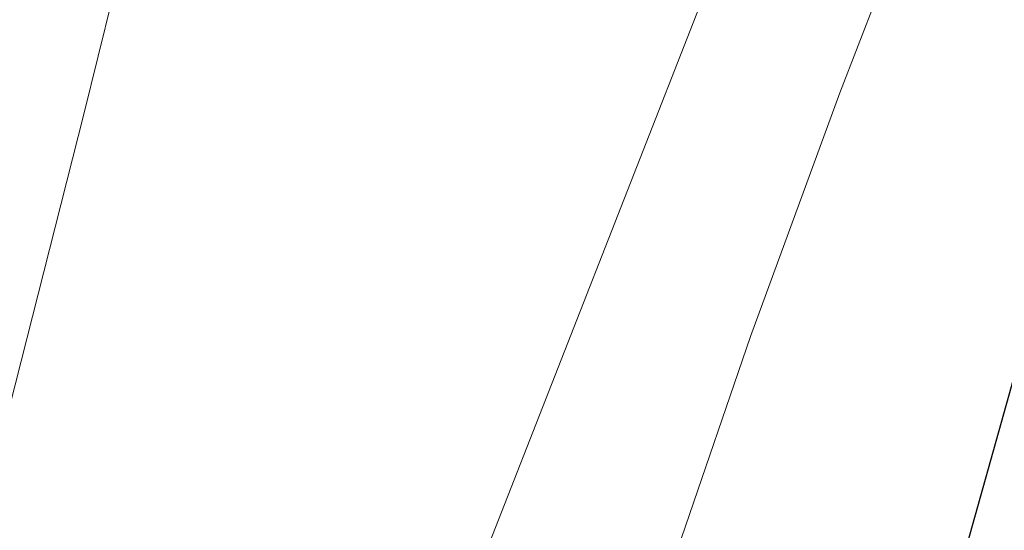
# Model space of a CAD drawing. Extents: x 1620613 to 1693141, y 557269 to 607790.
# Tile 246 of 256: x 1620900 to 1620922, y 607524 to 607536. Entities that reach past the tile are written whole.
import ezdxf

# ---------------------------------------------------------------- set-up
doc = ezdxf.new("R2010")
doc.units = 0
doc.header["$LTSCALE"] = 10
doc.header["$MEASUREMENT"] = 0
doc.linetypes.add('DGN Style 3', pattern=[10.28579463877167, 7.346996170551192, -2.938798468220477])
for name, color, linetype, lineweight in [('DR_X_Text', 7, 'Continuous', 0), ('DT_X_Contour_Major', 132, 'DGN Style 3', 30), ('DT_X_Contour_Minor', 136, 'DGN Style 3', 0)]:
    doc.layers.add(name, color=color, linetype=linetype, lineweight=lineweight)
doc.styles.get("Standard").update_dxf_attribs({"font": 'arial.ttf'})
doc.styles.add('Style-Arial', font='arial.ttf')
doc.dimstyles.get("Standard").update_dxf_attribs({"dimtxt": 0.18, "dimasz": 0.18, "dimexe": 0.18, "dimexo": 0.0625, "dimgap": 0.09, "dimtad": 0, "dimtih": 1, "dimtoh": 1, "dimdec": 4, "dimzin": 0, "dimdsep": 46, "dimtxsty": 'Standard', "dimcen": 0.09, "dimadec": 0, "dimazin": 0, "dimtfac": 1, "dimtdec": 4, "dimtofl": 0, "dimtmove": 0, "dimatfit": 3, "dimfxl": 1, "dimtolj": 1, "dimtzin": 0, "dimarcsym": 0})

# ---------------------------------------------------------------- blocks, each defined once
blk = doc.blocks.new('*U1004')
at = {"layer": 'DT_X_Contour_Major', "elevation": 3.400041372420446, "flags": 128}
blk.add_lwpolyline([(-244.1590263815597, -27.22526824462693), (-245.9582130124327, -31.53047772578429), (-246.3161540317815, -32.38748241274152), (-246.6188971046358, -33.11340669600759), (-246.8664422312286, -33.70825057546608), (-247.0587894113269, -34.172014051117), (-247.8276143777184, -36.03038932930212), (-248.8338658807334, -38.35807953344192), (-249.0797851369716, -38.97471545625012), (-249.3862922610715, -39.82704170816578), (-249.753387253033, -40.91505828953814), (-250.1810701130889, -42.23876520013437), (-252.3182951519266, -48.96600821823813), (-254.6054744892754, -56.26317921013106), (-254.9177434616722, -57.68377750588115), (-254.8743306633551, -58.81821339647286), (-254.4752360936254, -59.66648688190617), (-253.720459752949, -60.2285979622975), (-251.2334804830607, -61.34601096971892), (-250.3786960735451, -61.73542086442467), (-249.6795772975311, -62.06559079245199), (-249.1361241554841, -62.3365207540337), (-248.7483366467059, -62.54821074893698), (-247.9217908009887, -63.03373078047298), (-247.6191146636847, -63.20065513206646), (-247.3309956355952, -63.33728816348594), (-247.05743371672, -63.44362987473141), (-246.7984289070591, -63.51968026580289), (-245.6237063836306, -63.80390234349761), (-235.3623574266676, -59.70334397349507), (-233.3790248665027, -58.91168992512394), (-231.8267481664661, -58.29410993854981), (-230.7055273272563, -57.85060401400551), (-230.0153623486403, -57.5811721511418), (-228.7496635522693, -57.09478593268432), (-228.3102899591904, -56.92563881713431), (-227.9414432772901, -56.78298713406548), (-227.6431235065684, -56.66683088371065), (-227.4153306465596, -56.57717006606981), (-226.9019189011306, -56.37340179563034), (-226.6787531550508, -56.2856658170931), (-226.3943147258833, -56.1752840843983), (-226.0486036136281, -56.04225659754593), (-225.6416198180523, -55.88658335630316), (-224.4746327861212, -55.441260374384), (-223.7302941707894, -55.14333622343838), (-222.3725185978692, -54.58355600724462), (-220.4013060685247, -53.76191972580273), (-217.8166565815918, -52.67842737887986), (-204.0789312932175, -46.90836498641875), (-203.7526982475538, -46.7713419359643), (-203.6283501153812, -46.71902253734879), (-203.4999805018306, -46.6648316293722), (-203.3675894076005, -46.60876921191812), (-203.2311768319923, -46.55083528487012), (-202.8620479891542, -46.3938494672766), (-202.3760832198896, -46.19854980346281), (-201.1950355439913, -45.73039017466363), (-199.3189049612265, -44.98937058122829), (-196.747691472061, -43.97549102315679), (-188.9643449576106, -40.90799891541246), (-186.3492845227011, -39.87446542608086), (-184.3416131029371, -39.07448403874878), (-182.9413306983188, -38.50805475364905), (-182.1484373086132, -38.17517757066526), (-180.8439069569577, -37.59890788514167), (-180.1253951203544, -37.23597068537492), (-178.9482573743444, -36.57936135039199), (-177.3124937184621, -35.62907987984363), (-175.2181041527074, -34.38512627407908), (-169.0215640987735, -30.67635381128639), (-166.9159204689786, -29.41391421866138), (-165.2463946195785, -28.40817478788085), (-164.0129865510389, -27.65913551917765), (-163.2156962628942, -27.16679641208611), (-161.6710792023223, -26.19615900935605), (-161.1568342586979, -25.873664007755), (-160.7725622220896, -25.634157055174), (-160.5182630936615, -25.47763815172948), (-160.3939368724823, -25.40410729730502), (-160.2356974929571, -25.31867575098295), (-160.1799956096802, -25.28837645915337), (-160.1315694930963, -25.2615522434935), (-160.090419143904, -25.23820310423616), (-160.0565445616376, -25.21832904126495), (-159.97591336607, -25.16996497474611), (-159.8818810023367, -25.11758790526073), (-159.6602573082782, -24.9967297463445), (-159.3110422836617, -24.80739049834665), (-158.8342359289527, -24.54957016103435), (-157.3926305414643, -23.7707411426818), (-156.5871451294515, -23.30127169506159), (-155.2518929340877, -22.4769851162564), (-153.3868739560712, -21.29788140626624), (-150.992088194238, -19.76396056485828), (-143.8996371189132, -15.20041547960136), (-141.5510294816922, -13.6892345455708), (-139.8245448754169, -12.57835055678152), (-138.7201833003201, -11.86776351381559), (-138.2379447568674, -11.55747341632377), (-137.7814726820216, -11.26376241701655), (-137.5833660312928, -11.13851753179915), (-137.3314001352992, -10.98306612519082), (-137.0255749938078, -10.79740819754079), (-136.6658906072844, -10.58154374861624), (-135.6349199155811, -9.96562985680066), (-135.0410585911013, -9.613441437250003), (-134.0327026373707, -9.018811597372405), (-132.609852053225, -8.181740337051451), (-130.7725068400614, -7.102227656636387), (-125.3202600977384, -3.900271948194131), (-123.5274441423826, -2.845920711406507), (-122.2381813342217, -2.084333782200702), (-121.4524716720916, -1.615511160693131), (-121.1703151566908, -1.43945284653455), (-121.0893019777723, -1.360316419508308), (-121.0603139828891, -1.330682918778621), (-121.0341098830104, -1.301134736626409), (-121.0106896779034, -1.271671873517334), (-120.9900533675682, -1.242294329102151), (-120.9387350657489, -1.164067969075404), (-120.8345032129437, -1.07860762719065), (-120.5602963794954, -0.8808963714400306), (-120.1161145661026, -0.5709342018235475), (-119.5019577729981, -0.1487211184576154), (-117.6375730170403, 1.126848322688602), (-117.0039974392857, 1.540982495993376), (-116.501559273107, 1.8267079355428), (-116.130258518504, 1.984024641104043), (-115.8900951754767, 2.012932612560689), (-115.0753202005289, 1.848216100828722), (-114.8765951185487, 1.579952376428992), (-114.8303824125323, 1.515370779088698), (-114.7769121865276, 1.436596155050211), (-114.7161844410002, 1.343628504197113), (-114.6481991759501, 1.236467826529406), (-114.4572284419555, 0.9317819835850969), (-114.3829532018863, 0.8376593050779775), (-114.3033555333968, 0.78380565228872), (-114.2184354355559, 0.7702210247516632), (-114.1281929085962, 0.7969054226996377), (-113.8804495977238, 0.9217558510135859), (-113.7693621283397, 0.9776275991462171), (-113.6219072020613, 1.0516050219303), (-113.4380848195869, 1.143688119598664), (-113.2178949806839, 1.25387689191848), (-112.5822321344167, 1.571854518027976), (-112.3691668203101, 1.676750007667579), (-112.2067180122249, 1.752953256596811), (-112.0948857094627, 1.800464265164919), (-112.0336699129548, 1.819283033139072), (-111.9379164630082, 1.831210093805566), (-111.8761730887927, 1.84954263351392), (-111.7627580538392, 1.895594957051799), (-111.597671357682, 1.969367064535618), (-111.3809130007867, 2.070858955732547), (-110.73399516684, 2.378463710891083), (-110.523190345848, 2.4765933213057), (-110.3759642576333, 2.540278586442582), (-110.2923169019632, 2.569519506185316), (-110.2722482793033, 2.564316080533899), (-110.3035035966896, 2.504514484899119), (-110.2847789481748, 2.498041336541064), (-110.2051635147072, 2.523473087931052), (-110.0646572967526, 2.580809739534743), (-109.8632602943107, 2.670051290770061), (-109.2450139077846, 2.950568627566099), (-108.9819837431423, 3.070520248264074), (-108.6565780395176, 3.219987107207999), (-108.2687967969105, 3.398969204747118), (-107.8186400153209, 3.607466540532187), (-106.5350545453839, 4.202813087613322), (-106.0900125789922, 4.409555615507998), (-105.7175757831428, 4.583273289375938), (-105.4177441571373, 4.723966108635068), (-105.1905177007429, 4.831634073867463), (-104.68138737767, 5.074715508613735), (-104.4100843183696, 5.201285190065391), (-103.9780228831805, 5.398683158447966), (-103.3852030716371, 5.666909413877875), (-102.6316248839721, 6.005963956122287), (-100.4077385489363, 7.004547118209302), (-99.62688119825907, 7.355245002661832), (-98.95222389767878, 7.658401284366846), (-98.38376664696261, 7.91401596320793), (-97.92150944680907, 8.12208903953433), (-96.83042364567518, 8.613561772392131), (-96.42078474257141, 8.79827238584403), (-96.01018238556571, 8.983799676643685), (-95.5986165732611, 9.170143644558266), (-95.18608730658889, 9.357304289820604), (-94.08472465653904, 9.857488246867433), (-93.39744857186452, 10.16794119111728), (-92.16164230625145, 10.72416205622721), (-90.37730585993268, 11.52615084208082), (-88.04443923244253, 12.57390754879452), (-81.09208798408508, 15.69561599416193), (-78.73961042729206, 16.75160535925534), (-76.89644119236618, 17.57829212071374), (-75.56258027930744, 18.17567627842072), (-74.73802768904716, 18.5437578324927), (-73.2182985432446, 19.2195718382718), (-72.40313108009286, 19.58344266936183), (-71.0974255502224, 20.16819465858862), (-69.30118195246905, 20.97382780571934), (-67.01440028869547, 22.00034211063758), (-60.26226509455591, 25.03222180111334), (-57.98118495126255, 26.0552568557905), (-56.20204591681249, 26.85045225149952), (-54.92484799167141, 27.41780798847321), (-54.14959117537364, 27.75732406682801), (-52.751494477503, 28.35891406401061), (-52.24375127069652, 28.57733037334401), (-51.76909417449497, 28.78138680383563), (-51.32752318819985, 28.97108335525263), (-50.91903831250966, 29.14642002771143), (-49.87386012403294, 29.59483798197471), (-49.46658876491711, 29.77317639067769), (-49.02865832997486, 29.97187815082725), (-48.56006881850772, 30.19094326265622), (-48.06082023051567, 30.43037172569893), (-46.68861189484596, 31.09599876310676), (-46.23529187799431, 31.3161497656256), (-45.90448807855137, 31.47738249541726), (-45.69620049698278, 31.57969695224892), (-45.61042913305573, 31.62309313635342), (-45.5450604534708, 31.6602585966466), (-45.492963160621, 31.68481529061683), (-45.38569779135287, 31.73061127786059), (-45.22326434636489, 31.79764655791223), (-45.00566282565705, 31.88592113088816), (-44.35183466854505, 32.14963904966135), (-44.11952607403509, 32.24228838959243), (-43.91297140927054, 32.32244796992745), (-43.73217067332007, 32.39011779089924), (-43.57712386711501, 32.44529785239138), (-43.19800428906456, 32.57579167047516), (-43.07670890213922, 32.62026508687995), (-42.99716242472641, 32.65581497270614), (-42.95936485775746, 32.68244132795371), (-42.96331620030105, 32.70014415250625), (-43.07916992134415, 32.7619357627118), (-43.45694219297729, 33.57664785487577), (-43.5294094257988, 33.73257840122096), (-43.58490872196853, 33.85120771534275), (-43.62344008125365, 33.93253579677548), (-43.64500350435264, 33.97656264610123), (-43.70604095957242, 34.09498506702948), (-43.73673183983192, 34.20573578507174), (-43.74516710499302, 34.22525528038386), (-43.7573196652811, 34.23634917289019), (-43.77318952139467, 34.23901746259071), (-43.79277667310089, 34.23326014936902), (-43.84996547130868, 34.2066731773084), (-43.87138412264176, 34.19712131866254), (-43.89274847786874, 34.18840597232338), (-43.91405853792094, 34.1805271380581), (-43.93531430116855, 34.17348481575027), (-44.03438117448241, 34.14257250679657), (-45.18047755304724, 35.95899565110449), (-45.40643188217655, 36.30312513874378), (-45.59311070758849, 36.55704653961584), (-45.74051402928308, 36.72075985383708), (-45.8486418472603, 36.79426508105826), (-46.084615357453, 36.87000157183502), (-46.11991900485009, 37.02740357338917), (-46.04884981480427, 37.44280721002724), (-45.87140778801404, 38.11621248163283), (-45.58759292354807, 39.04761938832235), (-44.01492026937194, 43.99618876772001), (-43.65202071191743, 44.78028851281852), (-43.51475034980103, 44.97700173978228), (-43.25846764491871, 45.23109867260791), (-42.88317259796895, 45.54257931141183), (-42.38886520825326, 45.91144365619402), (-39.80440192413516, 47.76670591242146), (-39.63361441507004, 48.52383685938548), (-39.89284177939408, 49.04233636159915), (-40.74371851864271, 50.27335017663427), (-42.18624463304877, 52.21687830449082), (-44.22042012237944, 54.87292074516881), (-50.43375392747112, 62.90571967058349), (-53.29829177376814, 66.43294601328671), (-57.23190495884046, 70.99002584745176), (-62.23459348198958, 76.57695917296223), (-68.30635734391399, 83.19374598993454), (-85.92316142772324, 102.2116488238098), (-91.77268511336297, 108.5314606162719), (-96.10865310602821, 113.227468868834), (-98.93106540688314, 116.2996735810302), (-100.2399220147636, 117.7480747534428), (-101.7121320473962, 119.4454064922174), (-102.2558617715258, 119.9739047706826), (-102.7828934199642, 120.2864008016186), (-103.2932269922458, 120.3828945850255), (-103.7868624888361, 120.2633861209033), (-105.0809597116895, 119.6566938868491), (-105.5399765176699, 119.5053821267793), (-105.9464540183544, 119.5064660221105), (-106.3003922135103, 119.6599455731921), (-106.6017911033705, 119.9658207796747), (-107.3354690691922, 120.9846822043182), (-107.7264093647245, 121.3892293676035), (-108.3489717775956, 121.8387247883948), (-109.203156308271, 122.3331684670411), (-110.2889629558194, 122.8725604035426), (-113.4932768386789, 124.3708699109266), (-114.5881001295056, 124.8468455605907), (-115.4693345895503, 125.1510403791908), (-116.1369802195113, 125.2834543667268), (-116.5910370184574, 125.2440875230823), (-117.5170700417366, 124.9100681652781), (-117.7476291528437, 124.9816660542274), (-117.7447817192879, 125.4469742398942), (-117.5085277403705, 126.305992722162), (-117.0388672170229, 127.558721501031), (-115.4752304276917, 131.4242786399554), (-114.831011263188, 133.1393941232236), (-114.0710813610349, 135.3855727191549), (-113.1954407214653, 138.1628144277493), (-112.2040893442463, 141.4711192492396), (-109.4062046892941, 151.0013495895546), (-108.3545405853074, 154.615217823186), (-107.2979617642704, 158.3091497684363), (-106.2364682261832, 162.0831454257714), (-105.1700599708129, 165.9372047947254), (-102.3197516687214, 176.3214480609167), (-101.3607452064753, 179.7893665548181), (-100.6214570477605, 182.4049395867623), (-100.1018871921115, 184.1681671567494), (-99.80203563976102, 185.0790492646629), (-99.29538923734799, 186.3716076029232), (-98.9992753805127, 186.5180118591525), (-98.49091861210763, 185.9878058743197), (-97.77031893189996, 184.7809896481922), (-96.83747633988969, 182.8975631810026), (-91.9889774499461, 172.5294824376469)], dxfattribs=at)
at = {"layer": 'DT_X_Contour_Minor', "transparency": 33554559, "flags": 128}
for points, elevation in [([(-229.8990915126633, -19.48125708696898), (-231.1515999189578, -22.47833975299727), (-231.4377550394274, -23.16431689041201), (-231.7594310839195, -23.93778430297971), (-232.1166280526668, -24.79874199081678), (-232.5093459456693, -25.74718995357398), (-233.6039548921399, -28.39303822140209), (-233.9900215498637, -29.32444806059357), (-234.3272648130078, -30.13429137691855), (-234.6156846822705, -30.8225681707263), (-234.8552811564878, -31.38927844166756), (-235.85947678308, -33.75027115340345), (-235.992108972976, -37.00980146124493), (-236.1101119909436, -37.77758537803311), (-236.4072786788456, -38.68399556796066), (-236.8836090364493, -39.72903203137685), (-237.5391030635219, -40.91269476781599), (-241.0161237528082, -46.75991550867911), (-235.4506360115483, -50.05076635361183), (-234.3147753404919, -50.69064974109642), (-233.2924023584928, -51.19993525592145), (-232.383517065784, -51.57862289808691), (-231.5881194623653, -51.82671266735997), (-229.6183761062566, -52.31415488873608), (-228.9087356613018, -52.47674723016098), (-228.2571218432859, -52.59894258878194), (-227.6635346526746, -52.68074096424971), (-227.1279740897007, -52.72214235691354), (-225.7771814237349, -52.77868342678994), (-225.059761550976, -52.66847498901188), (-223.920596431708, -52.295443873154), (-222.3596860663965, -51.65959007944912), (-220.377030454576, -50.76091360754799), (-214.5276218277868, -48.01401277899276), (-212.5890663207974, -47.0468277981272), (-211.160456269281, -46.20544847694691), (-210.2417916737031, -45.48987481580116), (-209.8330725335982, -44.90010681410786), (-209.4230821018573, -43.49513302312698), (-209.2821641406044, -43.03029232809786), (-209.1669030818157, -42.68950058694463), (-209.0772989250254, -42.47275779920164), (-209.0133516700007, -42.38006396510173), (-208.8770348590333, -42.29827901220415), (-208.7253221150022, -42.21892368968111), (-208.3724214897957, -42.04219643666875), (-207.8183329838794, -41.76809725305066), (-207.0630565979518, -41.39662613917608), (-204.7807357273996, -40.27620726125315), (-203.8458358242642, -39.84223377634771), (-202.7528767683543, -39.38062748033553), (-201.5018585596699, -38.89138837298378), (-200.0927811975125, -38.37451645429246), (-196.1244960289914, -36.95934758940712), (-194.815393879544, -36.4916745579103), (-193.8643013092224, -36.1500321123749), (-193.271218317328, -35.9344202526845), (-193.036144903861, -35.84483897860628), (-192.8866285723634, -35.77399636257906), (-192.6379571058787, -35.69082212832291), (-192.004079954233, -35.4944313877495), (-190.9849971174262, -35.18482414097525), (-189.5807085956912, -34.76200038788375), (-185.3223316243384, -33.48351503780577), (-183.8702173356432, -33.05285647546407), (-182.7076571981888, -32.71974480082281), (-181.8346512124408, -32.48418001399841), (-181.2511993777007, -32.34616211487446), (-180.0814000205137, -32.10817690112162), (-179.4324670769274, -31.88905599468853), (-178.3630177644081, -31.41018218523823), (-176.8730520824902, -30.67155547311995), (-174.9625700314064, -29.67317585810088), (-169.3072627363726, -26.66449301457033), (-167.3585870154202, -25.62844420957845), (-165.7540403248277, -24.7768099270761), (-164.4936226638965, -24.10959016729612), (-163.5773340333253, -23.62678493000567), (-161.5927363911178, -22.58519032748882), (-160.9376136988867, -22.24132009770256), (-160.4606938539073, -21.99090536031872), (-160.1619768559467, -21.83394611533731), (-160.041462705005, -21.77044236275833), (-159.9576954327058, -21.72570634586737), (-159.5747058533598, -21.4930136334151), (-158.4885625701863, -20.8284875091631), (-156.6992655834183, -19.7321279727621), (-154.2068148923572, -18.20393502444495), (-146.6227414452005, -13.55297594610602), (-144.099993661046, -12.00858044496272), (-142.2198053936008, -10.86361325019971), (-140.9821766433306, -10.1180743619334), (-140.3871074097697, -9.771963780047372), (-139.6570021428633, -9.38157330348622), (-139.392732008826, -9.238070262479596), (-139.147500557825, -9.100353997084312), (-138.9213077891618, -8.968424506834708), (-138.7141537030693, -8.84228179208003), (-138.1871277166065, -8.513616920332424), (-137.8528063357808, -8.279083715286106), (-137.2451116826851, -7.821982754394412), (-136.3640437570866, -7.142314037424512), (-135.2096025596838, -6.240077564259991), (-131.7665950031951, -3.53735662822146), (-130.51573332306, -2.53842020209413), (-129.3454039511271, -1.568651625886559), (-128.2556068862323, -0.6280508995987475), (-127.2463421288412, 0.2833819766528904), (-124.6623458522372, 2.674979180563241), (-123.7375286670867, 3.464300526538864), (-122.9010743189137, 4.038566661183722), (-122.1529828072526, 4.397777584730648), (-121.4932541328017, 4.541933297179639), (-119.8517947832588, 4.639608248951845), (-119.2705518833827, 4.709296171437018), (-118.7579176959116, 4.845103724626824), (-118.3138922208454, 5.047030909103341), (-117.9384754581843, 5.315077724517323), (-117.0288423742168, 6.11802874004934), (-116.6902376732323, 6.312514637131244), (-116.356648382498, 6.293759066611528), (-116.0280745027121, 6.061762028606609), (-115.7045160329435, 5.616523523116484), (-114.8483806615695, 4.144898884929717), (-114.5734809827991, 3.65437814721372), (-114.3908834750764, 3.286534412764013), (-114.3005881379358, 3.041367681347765), (-114.3025949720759, 2.918877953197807), (-114.5273319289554, 2.633505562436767), (-114.3118206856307, 2.607581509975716), (-114.2518105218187, 2.609837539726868), (-114.1641419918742, 2.627715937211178), (-114.0488150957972, 2.661216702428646), (-113.9058298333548, 2.710339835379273), (-113.1740290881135, 2.976033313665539), (-113.5886053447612, 2.658647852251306), (-113.6439044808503, 2.610723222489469), (-113.6321263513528, 2.602971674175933), (-113.5532709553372, 2.635393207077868), (-113.4073382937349, 2.707987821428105), (-112.9287481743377, 2.955137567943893), (-112.7706027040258, 3.034485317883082), (-112.6551088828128, 3.087166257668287), (-112.5822667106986, 3.113180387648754), (-112.5520761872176, 3.112527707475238), (-112.5107075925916, 3.047259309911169), (-112.3836373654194, 2.414227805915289), (-112.3684504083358, 2.289530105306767), (-112.377348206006, 2.186736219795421), (-112.4103307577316, 2.105846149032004), (-112.4673980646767, 2.046859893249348), (-112.6516905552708, 1.918768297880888), (-112.7302398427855, 1.862428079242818), (-112.8276683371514, 1.789476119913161), (-112.9439760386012, 1.699912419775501), (-113.0791629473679, 1.593736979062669), (-113.7540866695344, 1.059490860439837), (-112.6948758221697, 1.589339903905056), (-112.4907998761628, 1.689368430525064), (-112.33251954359, 1.762375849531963), (-112.2200348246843, 1.808362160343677), (-112.1533457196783, 1.827327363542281), (-112.0365689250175, 1.841873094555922), (-111.9612693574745, 1.864230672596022), (-111.8229532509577, 1.920394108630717), (-111.6216206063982, 2.010363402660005), (-111.357271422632, 2.134138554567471), (-110.568318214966, 2.509280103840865), (-110.3112297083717, 2.628954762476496), (-110.131679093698, 2.706622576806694), (-110.0296663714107, 2.742283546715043), (-110.005191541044, 2.735937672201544), (-110.0433091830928, 2.663006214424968), (-110.0371398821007, 2.647549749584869), (-109.9900437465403, 2.655878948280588), (-109.9020207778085, 2.687993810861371), (-109.7730709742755, 2.743894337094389), (-109.3746357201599, 2.924676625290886), (-109.173944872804, 3.016441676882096), (-108.870698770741, 3.156150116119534), (-108.4648974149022, 3.343801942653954), (-107.9565408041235, 3.579397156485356), (-106.4641828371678, 4.271575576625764), (-105.9591901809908, 4.506007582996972), (-105.5634806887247, 4.690169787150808), (-105.2770543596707, 4.824062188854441), (-105.0999111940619, 4.907684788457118), (-104.7732403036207, 5.063651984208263), (-104.5477336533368, 5.16795649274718), (-104.1162168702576, 5.363894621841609), (-103.4786899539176, 5.651466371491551), (-102.635152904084, 6.030671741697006), (-100.1110405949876, 7.164064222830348), (-99.25008915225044, 7.55070034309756), (-98.56031905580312, 7.86056434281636), (-98.04173030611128, 8.093656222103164), (-97.69432290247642, 8.249975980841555), (-96.9961449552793, 8.564465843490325), (-96.73401997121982, 8.682660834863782), (-96.47127847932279, 8.801378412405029), (-96.20792047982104, 8.920618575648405), (-95.94394597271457, 9.040381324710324), (-95.23919194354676, 9.360445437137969), (-94.64528006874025, 9.628308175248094), (-93.39210996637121, 10.19184830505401), (-91.4796816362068, 11.05106582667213), (-88.90799507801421, 12.20596074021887), (-81.1711532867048, 15.67991703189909), (-78.58729310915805, 16.83991308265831), (-76.63834392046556, 17.71443401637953), (-75.32430572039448, 18.30347983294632), (-74.64517850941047, 18.6070505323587), (-73.68072059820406, 19.03593890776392), (-73.00679306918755, 19.33717864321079), (-71.70835391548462, 19.91923156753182), (-69.78540313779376, 20.78209768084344), (-67.23794073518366, 21.92577698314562), (-59.61202549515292, 25.35000604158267), (-57.06853690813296, 26.49132436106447), (-55.1575075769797, 27.34710752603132), (-53.87893750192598, 27.9173555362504), (-53.23282668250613, 28.20206839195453), (-52.35314350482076, 28.58058913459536), (-52.03367121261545, 28.71801679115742), (-51.73501671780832, 28.84640920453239), (-51.45718002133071, 28.96576637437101), (-51.20016112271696, 29.07608830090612), (-50.54253445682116, 29.35823311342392), (-50.24464696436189, 29.49063853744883), (-49.84420448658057, 29.67624619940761), (-49.34120702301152, 29.91505609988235), (-48.73565457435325, 30.20706823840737), (-46.98410806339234, 31.05670359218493), (-46.40547064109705, 31.33771392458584), (-45.98321825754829, 31.54351840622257), (-45.71735091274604, 31.67411703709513), (-45.60786860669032, 31.72950981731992), (-45.52442917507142, 31.77694943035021), (-45.45792992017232, 31.80829466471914), (-45.32101172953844, 31.8667506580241), (-45.11367460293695, 31.95231741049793), (-44.8359185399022, 32.06499492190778), (-44.00134379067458, 32.40161596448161), (-43.72427492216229, 32.51317946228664), (-43.51899937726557, 32.59540417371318), (-43.38551715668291, 32.64829009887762), (-43.32382826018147, 32.67183723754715), (-43.25504896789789, 32.6955112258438), (-43.2330437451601, 32.70357952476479), (-43.21861254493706, 32.71002893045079), (-43.21175536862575, 32.71485944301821), (-43.21247221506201, 32.71807106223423), (-43.23349021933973, 32.72928120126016), (-43.30202508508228, 32.87708501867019), (-43.32582617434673, 32.92604454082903), (-43.36785735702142, 33.00957861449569), (-43.42811863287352, 33.12768723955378), (-43.50661000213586, 33.28037041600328), (-43.91543994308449, 34.07356585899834), (-43.91966747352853, 34.08882127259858), (-43.95264001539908, 34.076721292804), (-44.0497458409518, 34.03388331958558), (-44.21098495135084, 33.9603073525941), (-44.4363573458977, 33.85599339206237), (-45.12286144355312, 33.53683883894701), (-45.37997459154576, 33.42217669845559), (-45.63643596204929, 33.31755619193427), (-45.89224555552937, 33.22297731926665), (-46.14740337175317, 33.13844008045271), (-47.33661903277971, 32.76736344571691), (-47.75178679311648, 33.42535377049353), (-47.85856879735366, 33.55801472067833), (-48.0009857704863, 33.67400171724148), (-48.1790377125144, 33.77331476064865), (-48.39272462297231, 33.85595385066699), (-49.01006967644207, 34.05409281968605), (-49.17881586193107, 34.22552563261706), (-49.22204562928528, 34.59121984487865), (-49.13975897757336, 35.15117545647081), (-48.931955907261, 35.90539246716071), (-48.21045916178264, 38.17565302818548), (-47.99456300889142, 38.92401011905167), (-47.88799711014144, 39.46638597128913), (-47.89076146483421, 39.80278058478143), (-48.0028560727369, 39.93319395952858), (-48.4475486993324, 40.0063213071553), (-49.13592672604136, 40.3284761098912), (-50.86754133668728, 41.2400950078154), (-53.64239253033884, 42.74117800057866), (-57.46048030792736, 44.83172508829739), (-69.0330298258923, 51.1924694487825), (-72.84187702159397, 53.29964744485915), (-75.58900646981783, 54.8506231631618), (-77.27441817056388, 55.84539660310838), (-77.8981121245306, 56.28396776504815), (-78.14567233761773, 56.71188782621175), (-78.68298206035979, 57.31897345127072), (-80.10924106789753, 58.8192902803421), (-82.42444936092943, 61.21283831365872), (-85.62860693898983, 64.49961755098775), (-95.3582928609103, 74.45533712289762), (-98.58983463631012, 77.63591055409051), (-100.9871955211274, 79.71084116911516), (-102.5503755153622, 80.6801289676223), (-103.2793746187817, 80.54377394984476), (-104.1111310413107, 78.70597014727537), (-104.466792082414, 78.05775888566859), (-104.9099578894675, 77.491477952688), (-105.4406284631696, 77.0071273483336), (-106.0588038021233, 76.60470707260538), (-107.8239443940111, 75.64082677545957), (-108.4512898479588, 75.46755394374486), (-109.0094707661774, 75.67064567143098), (-109.4984871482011, 76.25010195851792), (-109.9183389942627, 77.20592280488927), (-110.9457245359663, 80.25659780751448), (-111.3262986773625, 81.32483530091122), (-111.6974819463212, 82.24154152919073), (-112.0592743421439, 83.00671649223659), (-112.4116758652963, 83.62036019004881), (-113.3388920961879, 85.05470169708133), (-113.6684535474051, 85.73946575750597), (-113.9617257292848, 86.71800180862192), (-114.218708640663, 87.99030985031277), (-114.4394022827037, 89.5563898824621), (-114.9795329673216, 94.12429928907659), (-115.2366104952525, 95.77630122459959), (-115.6027450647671, 97.30637497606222), (-116.0779366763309, 98.7145205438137), (-116.6621853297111, 100.0007379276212), (-118.3655911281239, 103.2680800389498), (-119.0644220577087, 104.4055931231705), (-119.883360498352, 105.3676257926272), (-120.822406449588, 106.1541780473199), (-121.8815599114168, 106.7652498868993), (-124.8661124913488, 108.1608009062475), (-126.0001644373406, 108.5628994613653), (-127.1639058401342, 108.7225318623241), (-128.3573367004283, 108.6396981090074), (-129.5804570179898, 108.3143982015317), (-132.8816971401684, 107.1236435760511), (-133.9246500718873, 106.832472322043), (-134.5775787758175, 106.85202452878), (-134.8404832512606, 107.1823001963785), (-134.7133634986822, 107.8232993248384), (-133.8543451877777, 109.9469282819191), (-133.5004292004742, 110.8891647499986), (-133.0829449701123, 112.1231524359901), (-132.601892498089, 113.6488913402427), (-132.057271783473, 115.4663814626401), (-130.5201922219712, 120.7020234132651), (-129.9424373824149, 122.6873815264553), (-129.3619825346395, 124.7167244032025), (-128.7788276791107, 126.7900520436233), (-128.1929728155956, 128.9073644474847), (-126.627093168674, 134.6121772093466), (-125.6443638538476, 137.6803923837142), (-123.8705856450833, 142.606428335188), (-121.3057585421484, 149.390285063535), (-117.9498825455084, 158.0319625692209), (-107.9461480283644, 183.5535302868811), (-105.0022358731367, 191.4514768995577), (-103.6733002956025, 196.0041409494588), (-103.9593412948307, 197.2115224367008), (-105.8603588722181, 195.0736213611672), (-113.0830411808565, 184.9121750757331), (-115.1141411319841, 182.9086010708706), (-115.790429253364, 184.5189637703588), (-115.1119055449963, 189.7432631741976), (-113.0785700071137, 198.5814992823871), (-105.8499261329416, 226.9687111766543), (-103.3623320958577, 237.0747958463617), (-101.3210328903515, 246.1026409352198), (-99.72602851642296, 254.0522464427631), (-98.57731897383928, 260.9236123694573), (-94.2580290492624, 290.4740943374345)], 4.200041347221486), ([(-222.7691240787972, -15.60925150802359), (-223.7482933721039, -17.95227076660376), (-223.9719999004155, -18.48854481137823), (-224.2234755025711, -19.09321583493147), (-224.5027201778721, -19.76628383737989), (-224.8097339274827, -20.50774881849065), (-225.6654626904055, -22.57618474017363), (-226.0099935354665, -23.40476258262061), (-226.4017894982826, -24.33916916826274), (-226.8408505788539, -25.37940449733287), (-227.3271767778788, -26.52546856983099), (-229.7069843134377, -32.12070130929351), (-230.021304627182, -39.84534637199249), (-230.0918739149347, -41.3132823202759), (-230.1688730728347, -42.40652799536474), (-230.2523021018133, -43.125083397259), (-230.3421610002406, -43.46894852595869), (-230.7765055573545, -44.1993751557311), (-230.0812726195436, -44.61046363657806), (-229.9393824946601, -44.69039697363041), (-229.8116690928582, -44.75401620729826), (-229.6981324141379, -44.80132133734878), (-229.598772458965, -44.83231236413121), (-229.3527148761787, -44.89320296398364), (-228.9806891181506, -44.925375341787), (-228.0491550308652, -44.9762245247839), (-226.5581126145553, -45.04575051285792), (-224.5075618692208, -45.13395330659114), (-218.2934154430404, -45.39406316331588), (-216.2528308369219, -45.47867546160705), (-214.7916868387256, -45.53742996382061), (-213.9099834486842, -45.57032666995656), (-213.6077206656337, -45.5773655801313), (-213.5742740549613, -45.56165894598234), (-213.5329832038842, -45.45261634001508), (-213.4341956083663, -45.13726849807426), (-213.2779112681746, -44.61561542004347), (-213.064130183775, -43.88765710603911), (-212.4173849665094, -41.67136128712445), (-212.2023706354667, -40.9424586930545), (-212.0423865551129, -40.41797277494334), (-211.937432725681, -40.09790353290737), (-211.8875091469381, -39.98225096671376), (-211.8277532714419, -39.9463996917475), (-211.641143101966, -39.85265231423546), (-211.1261295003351, -39.59829863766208), (-210.2827124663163, -39.18333866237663), (-209.1108920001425, -38.60777238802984), (-205.548166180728, -36.85878725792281), (-204.292459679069, -36.25398718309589), (-203.1973845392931, -35.75132580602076), (-202.2629407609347, -35.35080312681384), (-201.4891283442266, -35.05241914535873), (-199.6398037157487, -34.39291345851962), (-198.8629922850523, -34.09596428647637), (-197.9195514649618, -33.69974603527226), (-196.809481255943, -33.20425870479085), (-195.5327816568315, -32.60950229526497), (-191.9060768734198, -30.89112643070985), (-190.6009445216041, -30.29272211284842), (-189.405576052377, -29.78629105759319), (-188.319971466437, -29.37183326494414), (-187.3441307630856, -29.0493487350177), (-184.8882407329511, -28.31202100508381), (-183.9724360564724, -28.04771379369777), (-183.0669395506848, -27.80778795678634), (-182.1717512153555, -27.59224349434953), (-181.2868710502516, -27.40108040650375), (-178.9409348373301, -26.92382067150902), (-178.1619048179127, -26.76418292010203), (-177.5842669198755, -26.64321446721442), (-177.2080211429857, -26.56091531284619), (-177.0331674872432, -26.51728545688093), (-176.8354138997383, -26.45249823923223), (-176.7444393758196, -26.4183083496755), (-176.6198309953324, -26.36432909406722), (-176.4615887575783, -26.29056047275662), (-176.2697126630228, -26.19700248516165), (-175.7131979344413, -25.92112869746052), (-175.2442693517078, -25.68033450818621), (-174.2548696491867, -25.16485728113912), (-172.7449988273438, -24.37469701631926), (-170.714656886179, -23.30985371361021), (-162.6008639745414, -19.05140502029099), (-161.1652602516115, -18.29790715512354), (-160.2996390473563, -17.84353392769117), (-160.0040003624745, -17.68828533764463), (-159.9756072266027, -17.67312194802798), (-159.8457919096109, -17.59425014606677), (-159.4776408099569, -17.36900728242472), (-158.8711539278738, -16.99739335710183), (-158.0263312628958, -16.47940836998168), (-155.4556897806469, -14.9029536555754), (-154.355651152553, -14.24850270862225), (-152.9835163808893, -13.46749090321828), (-151.3392854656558, -12.5599182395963), (-149.4229584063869, -11.52578471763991), (-143.9499580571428, -8.599347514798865), (-142.1387884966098, -7.629543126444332), (-140.8100300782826, -6.914957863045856), (-139.963682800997, -6.455591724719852), (-139.599746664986, -6.251444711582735), (-139.2724651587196, -6.047344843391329), (-139.0648526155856, -5.901700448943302), (-138.6874761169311, -5.617842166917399), (-138.1403356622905, -5.195769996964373), (-137.4234312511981, -4.635483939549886), (-135.2853342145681, -2.957102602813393), (-134.3943780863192, -2.231092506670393), (-133.3250824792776, -1.311848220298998), (-132.0774473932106, -0.1993697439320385), (-130.651472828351, 1.10634292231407), (-126.6110880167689, 4.845888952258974), (-125.2442184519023, 6.075374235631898), (-124.1738983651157, 6.959170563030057), (-123.400127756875, 7.49727793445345), (-122.9229066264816, 7.689696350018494), (-122.0457162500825, 7.741893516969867), (-121.6542707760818, 7.85048581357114), (-121.1378271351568, 8.137114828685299), (-120.496385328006, 8.601780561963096), (-119.7299453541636, 9.244483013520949), (-117.5194412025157, 11.19573850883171), (-116.7489426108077, 11.75833890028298), (-116.0953249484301, 11.9826984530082), (-115.5585882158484, 11.86881716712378), (-115.1387324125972, 11.41669504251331), (-114.1749581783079, 9.760048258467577), (-113.8196128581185, 9.210464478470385), (-113.4764075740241, 8.804198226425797), (-113.1453423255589, 8.541249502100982), (-112.8264171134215, 8.421618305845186), (-111.9921365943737, 8.293691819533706), (-111.7087689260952, 8.174799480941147), (-111.4843763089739, 7.914067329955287), (-111.3189587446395, 7.511495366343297), (-111.2125162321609, 6.967083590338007), (-110.8533929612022, 4.095535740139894), (-111.2368171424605, 3.840948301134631), (-111.2642926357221, 3.822705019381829), (-111.2862504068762, 3.81173929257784), (-111.3403485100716, 3.786660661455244), (-111.4265869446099, 3.747469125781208), (-111.5449657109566, 3.694164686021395), (-111.9034961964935, 3.533202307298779), (-111.987625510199, 3.491457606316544), (-111.9711155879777, 3.486945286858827), (-111.8539664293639, 3.519665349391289), (-111.6361780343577, 3.589617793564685), (-110.3850073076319, 4.002938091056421), (-110.0799785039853, 3.310483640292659), (-110.0210556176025, 3.177575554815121), (-109.9750135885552, 3.075617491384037), (-109.9418524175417, 3.004609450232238), (-109.9215721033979, 2.964551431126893), (-109.8569859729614, 2.849830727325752), (-109.9181572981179, 2.732790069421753), (-109.9161020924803, 2.71698157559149), (-109.8837201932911, 2.719716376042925), (-109.8210116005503, 2.740994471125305), (-109.7279763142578, 2.780815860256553), (-109.4394466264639, 2.911730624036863), (-109.269925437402, 2.989402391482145), (-108.9777591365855, 3.124231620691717), (-108.562947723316, 3.31621831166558), (-108.0254911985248, 3.565362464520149), (-106.4287469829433, 4.305956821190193), (-105.8937789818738, 4.554233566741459), (-105.4864331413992, 4.743618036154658), (-105.206709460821, 4.874110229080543), (-105.0546079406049, 4.945710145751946), (-104.8191667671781, 5.058120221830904), (-104.616558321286, 5.151292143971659), (-104.1853138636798, 5.346500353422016), (-103.5254333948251, 5.64374485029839), (-102.636916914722, 6.04302563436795), (-99.96269161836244, 7.243822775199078), (-99.06169312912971, 7.648428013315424), (-98.3643666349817, 7.96164587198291), (-97.87071213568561, 8.18347635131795), (-97.58072963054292, 8.31391945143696), (-97.07900561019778, 8.539917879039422), (-96.89063758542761, 8.624855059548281), (-96.70182652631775, 8.710167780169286), (-96.51257243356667, 8.795856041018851), (-96.32287530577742, 8.881919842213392), (-95.81642558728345, 9.111924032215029), (-95.26919581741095, 9.358491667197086), (-94.00734379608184, 9.925691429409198), (-92.03086952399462, 10.8135233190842), (-89.3397730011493, 12.02198733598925), (-81.2106859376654, 15.67206755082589), (-78.51113445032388, 16.88406694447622), (-76.50929528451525, 17.78250496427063), (-75.205168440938, 18.36738161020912), (-74.59875391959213, 18.63869688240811), (-73.91193162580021, 18.94412244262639), (-73.30862406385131, 19.21404662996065), (-72.01381809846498, 19.79475002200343), (-70.02751373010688, 20.6862326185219), (-67.3497109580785, 21.88849441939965), (-59.28690569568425, 25.50889816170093), (-56.61221288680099, 26.70935811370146), (-54.63523840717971, 27.59543516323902), (-53.35598225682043, 28.16712931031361), (-52.77444443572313, 28.42444055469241), (-52.15396801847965, 28.69142666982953), (-51.92863118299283, 28.78836000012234), (-51.717977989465, 28.87892040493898), (-51.52200843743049, 28.96310788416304), (-51.34072252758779, 29.04092243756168), (-50.87687162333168, 29.23993067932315), (-50.6336760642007, 29.34936961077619), (-50.251977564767, 29.52843022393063), (-49.73177612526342, 29.77711251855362), (-49.07307174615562, 30.09541649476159), (-47.1318561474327, 31.03705600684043), (-46.49150137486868, 31.34796079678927), (-46.02634875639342, 31.57444553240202), (-45.73639829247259, 31.71651021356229), (-45.62164998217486, 31.7741548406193), (-45.49496289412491, 31.84618297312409), (-45.54331448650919, 31.99505083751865), (-45.56051154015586, 32.04256786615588), (-45.59138059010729, 32.12131843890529), (-45.63592163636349, 32.23130255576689), (-45.69413467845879, 32.37252021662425), (-45.99769686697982, 33.10441423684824), (-47.8339490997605, 32.46727871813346), (-48.18512433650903, 32.34566965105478), (-48.45168480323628, 32.25390052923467), (-48.63363050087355, 32.19197135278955), (-48.73096142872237, 32.159882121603), (-48.98773796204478, 32.07975891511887), (-49.0374414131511, 32.15853283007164), (-49.08463725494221, 32.18545951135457), (-49.20492330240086, 32.23247930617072), (-49.39829955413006, 32.29959221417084), (-49.66476601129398, 32.38679823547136), (-50.47279683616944, 32.64613844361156), (-50.72014409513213, 32.78720568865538), (-50.85616275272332, 33.01590226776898), (-50.88085280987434, 33.33222818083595), (-50.79421426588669, 33.73618342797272), (-50.41474001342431, 34.93023653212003), (-50.32473434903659, 35.32771008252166), (-50.33932304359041, 35.62459090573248), (-50.4585060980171, 35.82087900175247), (-50.68228351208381, 35.91657437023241), (-51.41848242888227, 36.03763838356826), (-52.5323181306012, 36.55679785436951), (-55.32167604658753, 38.02347825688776), (-59.78655617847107, 40.43767959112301), (-65.92695852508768, 43.79940185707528), (-84.53539440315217, 54.02735580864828), (-90.65443880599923, 57.37082101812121), (-95.05524510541, 59.73025118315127), (-97.73781330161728, 61.10564630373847), (-98.70214339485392, 61.49700637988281), (-98.98270617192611, 61.22858652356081), (-99.08592301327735, 61.16369680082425), (-99.18515145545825, 61.17034252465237), (-99.28039149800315, 61.24852369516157), (-99.37164314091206, 61.39824031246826), (-99.78817787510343, 62.26383390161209), (-103.5894604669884, 63.48082871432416), (-104.3850854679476, 63.74272195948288), (-105.142839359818, 64.006832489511), (-105.8627221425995, 64.2731603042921), (-106.5447338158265, 64.54170540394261), (-108.3129367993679, 65.26078204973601), (-108.969198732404, 65.54523684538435), (-109.6118322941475, 65.85929374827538), (-110.2408374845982, 66.20295275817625), (-110.8562143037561, 66.5762138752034), (-112.4790479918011, 67.6110463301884), (-113.0261750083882, 67.98525391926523), (-113.4504307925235, 68.33175234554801), (-113.7518153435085, 68.65054160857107), (-113.9303286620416, 68.94162170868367), (-114.2425358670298, 69.68088975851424), (-114.3556310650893, 69.95481991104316), (-114.460761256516, 70.22215933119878), (-114.5579264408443, 70.48290801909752), (-114.6471266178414, 70.73706597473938), (-114.8743737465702, 71.40603288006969), (-114.977910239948, 71.64290748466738), (-115.1180843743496, 71.85180611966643), (-115.2948961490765, 72.03272878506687), (-115.5083455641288, 72.18567548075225), (-116.1263941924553, 72.55623204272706), (-116.346694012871, 72.7297924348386), (-116.5440570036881, 72.97255618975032), (-116.718483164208, 73.28452330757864), (-116.8699724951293, 73.6656937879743), (-117.2433616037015, 74.77441955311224), (-117.4819029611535, 75.31770010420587), (-117.917485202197, 76.11599743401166), (-118.5501083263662, 77.16931154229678), (-119.3797723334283, 78.47764242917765), (-121.8549308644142, 82.30654716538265), (-122.6845210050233, 83.71030223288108), (-123.3169225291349, 85.04988888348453), (-123.7521354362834, 86.32530711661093), (-123.9901597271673, 87.53655693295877), (-124.3619730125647, 90.68099855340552), (-124.5389391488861, 91.81819791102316), (-124.7909775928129, 92.87146476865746), (-125.1180883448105, 93.84079912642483), (-125.5202714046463, 94.72620098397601), (-126.692855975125, 96.97536260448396), (-127.1739147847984, 97.75839991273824), (-127.7376527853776, 98.4206406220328), (-128.384069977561, 98.96208473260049), (-129.113166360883, 99.38273224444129), (-131.1676623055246, 100.3433968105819), (-132.0522083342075, 100.5827185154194), (-133.1649744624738, 100.5801852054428), (-134.5059606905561, 100.3357968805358), (-136.0751670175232, 99.84955354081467), (-140.5640106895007, 98.23043128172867), (-142.0131605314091, 97.75787545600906), (-142.9939773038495, 97.55454967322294), (-143.5064610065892, 97.62045393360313), (-143.5506116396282, 97.95558823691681), (-143.0439025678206, 99.20825310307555), (-142.8351381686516, 99.76405006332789), (-142.5888767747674, 100.4919422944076), (-142.305118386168, 101.3919297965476), (-141.9838630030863, 102.4640125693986), (-141.0771859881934, 105.552360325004), (-140.7363857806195, 106.7234633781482), (-140.3939929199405, 107.9205117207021), (-140.0500074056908, 109.1435053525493), (-139.7044292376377, 110.392444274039), (-138.7807639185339, 113.7575417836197), (-138.2010814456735, 115.5673896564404), (-137.1547830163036, 118.4731101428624), (-135.6418686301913, 122.4747032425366), (-133.6623382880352, 127.5721689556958), (-127.7614360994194, 142.6265743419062), (-126.0249108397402, 147.2853355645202), (-125.2410117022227, 149.9708151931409), (-125.4097386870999, 150.6830132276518), (-126.5310917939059, 149.4219296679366), (-130.7915349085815, 143.4279980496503), (-131.98961969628, 142.2461499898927), (-132.3885417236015, 143.19605452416), (-131.988300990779, 146.2777116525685), (-130.7888974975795, 151.491121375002), (-126.5249378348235, 168.2358840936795), (-125.0575809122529, 174.1971595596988), (-123.8534798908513, 179.5224139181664), (-122.9126347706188, 184.2116471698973), (-122.2350455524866, 188.264859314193), (-119.6872263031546, 205.6958000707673)], 4.600041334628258), ([(-237.0290589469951, -23.35326266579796), (-238.5549064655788, -27.00440873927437), (-238.8922187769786, -27.81279581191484), (-239.2502210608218, -28.67318014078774), (-239.62891331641, -29.5855617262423), (-240.028295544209, -30.54994056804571), (-241.9403558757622, -35.17170209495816), (-244.4428937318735, -40.9606453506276), (-244.938988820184, -42.13064725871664), (-245.3547578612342, -43.15967730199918), (-245.6902008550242, -44.04773548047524), (-245.9453178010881, -44.79482179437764), (-246.9484361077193, -47.95229024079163), (-248.0219362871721, -51.37725751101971), (-248.1685014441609, -52.04402312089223), (-248.1481254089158, -52.57647683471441), (-247.9608081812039, -52.97461865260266), (-247.6065497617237, -53.23844857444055), (-246.4392723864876, -53.76291250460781), (-245.9501336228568, -53.99734146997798), (-245.358175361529, -54.30728041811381), (-244.6633976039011, -54.69272934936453), (-243.8658003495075, -55.15368826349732), (-241.6017816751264, -56.48359201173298), (-240.7727115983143, -56.94081994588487), (-239.9835153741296, -57.3150759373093), (-239.2341930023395, -57.60635998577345), (-238.5247444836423, -57.81467209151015), (-235.307023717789, -58.59319405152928), (-231.5126687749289, -57.07692421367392), (-230.779288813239, -56.78419306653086), (-230.2053010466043, -56.55582955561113), (-229.7907054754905, -56.39183368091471), (-229.5355020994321, -56.29220544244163), (-229.0674826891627, -56.11235365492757), (-228.8872480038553, -56.04275637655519), (-228.697558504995, -55.96885338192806), (-228.4984141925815, -55.89064467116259), (-228.2898150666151, -55.80813024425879), (-227.7209443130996, -55.58235081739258), (-227.5113433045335, -55.49951291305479), (-227.3091933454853, -55.420333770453), (-227.1144944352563, -55.3448133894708), (-226.9272465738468, -55.27295176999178), (-226.4378536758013, -55.08619913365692), (-226.0907619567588, -54.94658390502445), (-225.4165314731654, -54.66780269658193), (-224.415162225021, -54.24985550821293), (-223.0866542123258, -53.69274233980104), (-216.1236263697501, -50.76816026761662), (-209.5494470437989, -47.68090482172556), (-208.3086679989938, -47.07421699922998), (-207.4038362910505, -46.57726300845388), (-206.8349519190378, -46.1900428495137), (-206.6020148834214, -45.91255652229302), (-206.4287792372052, -45.31890475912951), (-206.3619576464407, -45.11812596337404), (-206.2914196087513, -44.96102839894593), (-206.2171651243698, -44.84761206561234), (-206.1391941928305, -44.77787696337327), (-205.9263164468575, -44.65015833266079), (-205.8095011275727, -44.58519506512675), (-205.6187134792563, -44.48609423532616), (-205.3539535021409, -44.3528558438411), (-205.0152211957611, -44.1854798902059), (-204.0133052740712, -43.69362726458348), (-203.5989538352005, -43.50171226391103), (-203.1073364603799, -43.29485673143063), (-202.5384531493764, -43.07306066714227), (-201.8923039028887, -42.83632407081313), (-200.0662179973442, -42.18510577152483), (-199.1993863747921, -41.9028550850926), (-197.9684559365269, -41.54451675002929), (-196.3734266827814, -41.11009076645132), (-194.4142986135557, -40.5995771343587), (-184.4221370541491, -38.03964233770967), (-182.3985036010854, -37.24210883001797), (-182.0121573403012, -37.08951663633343), (-181.7203900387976, -36.97354013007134), (-181.523201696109, -36.89417931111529), (-181.4205923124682, -36.85143417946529), (-181.2730725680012, -36.7862680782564), (-180.8603943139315, -36.54685943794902), (-179.7329993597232, -35.87750809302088), (-177.8908877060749, -34.77821404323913), (-175.3340593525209, -33.2489772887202), (-167.5628948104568, -28.59775567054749), (-164.9856665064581, -27.05440886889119), (-163.0823550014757, -25.91278467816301), (-161.8529602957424, -25.17288309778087), (-161.2974823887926, -24.83470412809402), (-160.7147637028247, -24.46852368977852), (-160.5207608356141, -24.34685996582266), (-160.3757912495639, -24.25650412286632), (-160.2798549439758, -24.19745616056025), (-160.2329519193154, -24.1697160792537), (-160.1732548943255, -24.13748637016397), (-160.1491644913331, -24.12421042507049), (-160.1216660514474, -24.10855487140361), (-160.0907595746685, -24.09051970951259), (-160.0564450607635, -24.07010493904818), (-159.9603956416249, -24.01249274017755), (-159.9032307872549, -23.97973202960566), (-159.8037732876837, -23.92465904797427), (-159.6620231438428, -23.84727379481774), (-159.4779803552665, -23.74757627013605), (-158.9308093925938, -23.4519665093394), (-158.3816152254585, -23.11712071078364), (-157.1444109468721, -22.33429063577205), (-155.2191965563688, -21.10347628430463), (-152.6059720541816, -19.42467765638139), (-144.7200265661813, -14.35056894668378), (-142.1086596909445, -12.67031901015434), (-140.1890181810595, -11.43515073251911), (-138.9611020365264, -10.64506411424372), (-138.4249112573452, -10.30005915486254), (-137.917369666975, -9.973488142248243), (-137.7284670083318, -9.852970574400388), (-137.5424152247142, -9.736346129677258), (-137.3592143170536, -9.623614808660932), (-137.1788642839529, -9.514776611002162), (-136.7017320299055, -9.229732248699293), (-136.4070059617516, -9.055060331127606), (-135.8806769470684, -8.7448278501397), (-135.1227449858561, -8.299034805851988), (-134.1332100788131, -7.717681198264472), (-128.9749736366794, -4.688389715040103), (-125.9733341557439, -2.332137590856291), (-125.357670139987, -1.841419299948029), (-124.7970950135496, -1.379086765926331), (-124.2916087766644, -0.9451399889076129), (-123.8412114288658, -0.5395789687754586), (-122.7136036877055, 0.5040694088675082), (-122.2701480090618, 0.8508877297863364), (-121.7854867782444, 1.108606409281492), (-121.2596199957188, 1.277225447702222), (-120.692547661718, 1.356744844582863), (-117.9500638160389, 1.51993620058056), (-116.9928063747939, 2.174869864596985), (-116.8040184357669, 2.295789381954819), (-116.6479078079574, 2.37786207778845), (-116.5244744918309, 2.421087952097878), (-116.4337184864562, 2.425467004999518), (-116.2352722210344, 2.385348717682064), (-116.1465697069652, 2.369347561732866), (-116.0292968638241, 2.351432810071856), (-115.8834536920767, 2.331604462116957), (-115.709040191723, 2.309862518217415), (-115.2058437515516, 2.249332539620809), (-115.0343438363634, 2.231790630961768), (-114.8972414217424, 2.224562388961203), (-114.7945365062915, 2.227647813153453), (-114.7262290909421, 2.241046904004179), (-114.4877219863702, 2.327641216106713), (-114.8436684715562, 2.055140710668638), (-114.9071469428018, 1.999644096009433), (-114.9450338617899, 1.949940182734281), (-114.9573292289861, 1.906028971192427), (-114.9440330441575, 1.867910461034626), (-114.8744544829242, 1.773984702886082), (-114.8407406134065, 1.725801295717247), (-114.7917829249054, 1.65169539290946), (-114.7275814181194, 1.551666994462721), (-114.6481360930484, 1.425716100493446), (-114.4159568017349, 1.055283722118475), (-114.334054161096, 0.936617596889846), (-114.2624807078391, 0.8584435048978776), (-114.2012364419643, 0.8207614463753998), (-114.1503213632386, 0.8235714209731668), (-114.0283200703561, 0.8850540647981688), (-113.9552206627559, 0.9217695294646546), (-113.8274234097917, 0.9858039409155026), (-113.6449283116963, 1.077157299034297), (-113.4077353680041, 1.195829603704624), (-112.7022903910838, 1.548714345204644), (-112.4658350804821, 1.665125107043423), (-112.2855528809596, 1.749693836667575), (-112.161443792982, 1.802420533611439), (-112.0935078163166, 1.823305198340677), (-111.9872426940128, 1.836541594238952), (-111.91872122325, 1.856886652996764), (-111.7928556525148, 1.907994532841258), (-111.6096459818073, 1.989865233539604), (-111.3690922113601, 2.102498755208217), (-110.651156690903, 2.443871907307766), (-110.4172100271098, 2.552774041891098), (-110.2538216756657, 2.623450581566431), (-110.1609916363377, 2.65590152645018), (-110.1387199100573, 2.650126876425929), (-110.1734063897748, 2.583760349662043), (-110.1609594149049, 2.572795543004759), (-110.0976036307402, 2.589676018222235), (-109.9833390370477, 2.634401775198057), (-109.8181656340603, 2.70697281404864), (-109.3098248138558, 2.937622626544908), (-109.0779643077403, 3.043480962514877), (-108.7636384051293, 3.188068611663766), (-108.3668471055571, 3.371385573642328), (-107.8875904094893, 3.593431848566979), (-106.4996186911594, 4.237194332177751), (-106.0246013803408, 4.4577815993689), (-105.6405282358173, 4.636721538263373), (-105.3473992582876, 4.77401414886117), (-105.145214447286, 4.86965943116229), (-104.7273138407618, 5.069183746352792), (-104.4789089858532, 5.184620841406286), (-104.0471198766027, 5.381288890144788), (-103.4319465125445, 5.659187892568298), (-102.6333888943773, 6.018317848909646), (-100.2593895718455, 7.084305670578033), (-99.43848517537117, 7.452972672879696), (-98.7562714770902, 7.759482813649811), (-98.21274847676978, 8.003836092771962), (-97.80791617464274, 8.18603251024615), (-96.91328430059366, 8.589013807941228), (-96.5774023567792, 8.740466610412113), (-96.240730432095, 8.892589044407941), (-95.90326852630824, 9.045381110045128), (-95.56501663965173, 9.198842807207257), (-94.6619583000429, 9.608966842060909), (-94.02136432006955, 9.898124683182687), (-92.77687613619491, 10.4580051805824), (-90.92849374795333, 11.28860833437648), (-88.47621715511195, 12.38993414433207), (-81.13162063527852, 15.6877665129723), (-78.66345176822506, 16.79575922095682), (-76.76739255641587, 17.64636306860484), (-75.44344300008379, 18.23957805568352), (-74.69160309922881, 18.5754041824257), (-73.44950957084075, 19.12775537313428), (-72.70496207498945, 19.46031065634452), (-71.4028897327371, 20.04371311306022), (-69.54329254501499, 20.87796274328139), (-67.12617051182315, 21.9630595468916), (-59.93714529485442, 25.19111392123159), (-57.52486092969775, 26.27329060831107), (-55.67977674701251, 27.09877988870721), (-54.40189274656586, 27.66758176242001), (-53.69120892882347, 27.97969622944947), (-52.55231899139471, 28.46975159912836), (-52.1387112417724, 28.64767358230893), (-51.75205544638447, 28.8138980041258), (-51.39235160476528, 28.96842486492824), (-51.05959971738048, 29.11125416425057), (-50.20819729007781, 29.47653554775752), (-49.85561786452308, 29.63190746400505), (-49.4364314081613, 29.82406217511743), (-48.95063792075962, 30.05299968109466), (-48.39823740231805, 30.31871998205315), (-46.83635997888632, 31.07635117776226), (-46.32038125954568, 31.32693184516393), (-45.94385316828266, 31.51045045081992), (-45.70677570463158, 31.62690699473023), (-45.60914886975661, 31.67630147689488), (-45.53474481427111, 31.7186040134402), (-45.47544654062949, 31.74655497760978), (-45.35335476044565, 31.79868096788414), (-45.16846947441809, 31.87498198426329), (-44.92079068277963, 31.97545802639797), (-44.17658922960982, 32.27562750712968), (-43.92190049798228, 32.37773392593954), (-43.71598539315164, 32.45892607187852), (-43.55884391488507, 32.51920394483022), (-43.45047606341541, 32.55856754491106), (-43.22652662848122, 32.63565144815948), (-43.15487632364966, 32.66192230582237), (-43.1078874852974, 32.68292195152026), (-43.0855601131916, 32.69865038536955), (-43.08789420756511, 32.70910760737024), (-43.15633007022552, 32.74560848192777), (-43.37948363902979, 33.22686643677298), (-43.42761780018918, 33.3293114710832), (-43.47638303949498, 33.43039316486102), (-43.52577935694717, 33.53011151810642), (-43.57580675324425, 33.62846653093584), (-43.81074045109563, 34.08427546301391), (-43.82819965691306, 34.14727852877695), (-43.84890356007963, 34.15098828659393), (-43.90353275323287, 34.13511624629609), (-43.99208723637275, 34.09966240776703), (-44.11456700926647, 34.0446267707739), (-44.48641345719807, 33.8717560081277), (-44.62567935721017, 33.80964900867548), (-44.76459222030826, 33.75298108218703), (-44.90315204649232, 33.70175222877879), (-45.04135883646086, 33.65596244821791), (-45.68550010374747, 33.45496797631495), (-46.46613217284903, 34.69217471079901), (-46.6325003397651, 34.93056992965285), (-46.79704823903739, 35.11552412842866), (-46.95977587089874, 35.24703730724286), (-47.1206832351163, 35.32510946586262), (-47.54734251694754, 35.46204719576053), (-47.63748762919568, 35.66384557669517), (-47.5879285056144, 36.16653742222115), (-47.39866514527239, 36.97012273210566), (-47.06969754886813, 38.07460150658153), (-46.00617831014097, 41.42106952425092), (-45.66439166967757, 42.5203101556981), (-45.43667117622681, 43.30818103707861), (-45.32301683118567, 43.78468216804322), (-45.32342863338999, 43.94981354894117), (-45.47661497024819, 43.97500423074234), (-45.71374529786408, 44.08597911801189), (-46.31024652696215, 44.40001076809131), (-47.26611865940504, 44.917099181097), (-48.58136169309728, 45.63724435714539), (-52.56783765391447, 47.82837384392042), (-53.89952972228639, 48.58818321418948), (-54.90474895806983, 49.22426420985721), (-55.58349536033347, 49.73661683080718), (-55.9357689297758, 50.12524107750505), (-56.43986800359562, 50.99660123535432), (-57.50331330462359, 52.20141670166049), (-60.31557490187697, 55.16234298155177), (-64.8766527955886, 59.87938007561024), (-71.18654698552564, 66.35252798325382), (-90.34468655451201, 85.9557368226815), (-96.65819440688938, 92.41744974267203), (-101.2301132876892, 97.10018187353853), (-104.0604431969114, 100.0039332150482), (-105.1491841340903, 101.1287037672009), (-105.7303746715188, 101.7561175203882), (-105.9233557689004, 101.9646139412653), (-106.0664061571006, 102.1195428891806), (-106.1595258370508, 102.2209043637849), (-106.2027148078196, 102.2686983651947), (-106.2513111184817, 102.3247257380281), (-106.3689987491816, 102.5382633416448), (-106.6856144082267, 103.1368556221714), (-107.2011580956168, 104.1205025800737), (-107.9156298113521, 105.4892042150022), (-110.0861250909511, 109.6524814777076), (-110.9818161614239, 111.1043585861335), (-112.0410179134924, 112.3375319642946), (-113.2637303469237, 113.3520016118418), (-114.6499534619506, 114.1477675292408), (-118.5645626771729, 115.9782050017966), (-119.9481205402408, 116.5430804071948), (-121.1628372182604, 116.864878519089), (-122.2087127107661, 116.9435993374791), (-123.0857470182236, 116.7792428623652), (-125.1993835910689, 116.0168558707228), (-125.8361396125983, 115.9070691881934), (-126.1611802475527, 116.1494993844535), (-126.174505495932, 116.7441464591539), (-125.876115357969, 117.6910104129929), (-124.6647878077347, 120.6856034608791), (-124.1657202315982, 122.0142794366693), (-123.5770131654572, 123.7543625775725), (-122.8986666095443, 125.9058528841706), (-122.1306805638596, 128.4687503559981), (-119.9631984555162, 135.8516865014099), (-119.1484889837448, 138.6512996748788), (-118.3299721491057, 141.5129370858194), (-117.5076479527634, 144.4365987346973), (-116.6815163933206, 147.4222846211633), (-114.4734224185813, 155.4668126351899), (-113.4187002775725, 158.9488087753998), (-111.9106043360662, 163.3614011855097), (-109.949134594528, 168.7045898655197), (-107.5342910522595, 174.9783748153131), (-100.4902098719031, 192.9492630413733), (-98.12705909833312, 198.73516619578), (-96.32066766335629, 202.6147094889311), (-95.07103556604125, 204.5878929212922), (-94.37816280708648, 204.6547164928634), (-92.44386172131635, 200.5183868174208)], 3.800041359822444)]:
    blk.add_lwpolyline(points, dxfattribs=dict(at, elevation=elevation))
blk = doc.blocks.new('TerminatorOpen_0.5')
at = {"color": 0, "linetype": 'ByBlock', "lineweight": -2}
for q in [(-1, 0.25), (-1, 0), (-1, -0.25)]:
    blk.add_line((0, 0), q, dxfattribs=at)

msp = doc.modelspace()

# ---------------------------------------------------------------- block references
at = {"layer": 'DT_X_Contour_Minor', "transparency": 33554559}
msp.add_blockref('*U1004', (1621028.060791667, 607365.3311666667, 1050.599958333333), dxfattribs=at)

# ---------------------------------------------------------------- leaders
at = {"layer": 'DR_X_Text', "annotation_type": 0, "has_hookline": 1, "hookline_direction": 1}
msp.add_leader([(1620955.58500014, 607513.605010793, 1053.333), (1620903.30416824, 607562.3593256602, 1053.333), (1620901.90416824, 607562.3593256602, 1053.333)], dimstyle='Standard', override={"dimscale": 10, "dimtxt": 0.14, "dimasz": 0.14, "dimgap": 0.07000000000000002, "dimtad": 0, "dimtxsty": 'Style-Arial', "dimldrblk": 'TerminatorOpen_0.5'}, dxfattribs=at)

doc.saveas('drawing.dxf')
